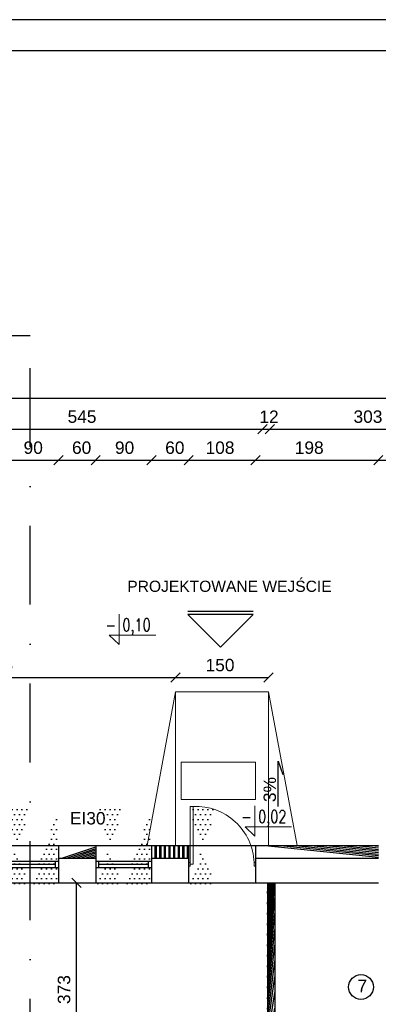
# Model space of a CAD drawing. Header units: millimetres. Extents: x 6528 to 149658, y 3342 to 12852.
# Tile 89 of 122: x 77693 to 78272, y 8598 to 10184. Entities that reach past the tile are written whole.
import ezdxf

# ---------------------------------------------------------------- set-up
doc = ezdxf.new("R2010")
doc.units = ezdxf.units.MM
doc.linetypes.add('DASHDOTX2', pattern=[50.8, 25.4, -12.7, 0, -12.7])
doc.layers.add('&_opisy_100', color=51, linetype='Continuous', lineweight=20)
doc.layers.add('inne', color=7, linetype='Continuous')
doc.layers.add('R-TAB', color=1, linetype='Continuous')
doc.styles.add('Romans', font='romans.shx', dxfattribs={"width": 0.75})
doc.styles.get("Standard").update_dxf_attribs({"font": 'arial.ttf'})
doc.dimstyles.new('ISO-25', dxfattribs={"dimtxt": 2.5, "dimasz": 2.5, "dimexe": 1.25, "dimexo": 0.625, "dimtad": 1, "dimtxsty": 'Standard', "dimcen": 2.5, "dimadec": 0, "dimazin": 0, "dimtfac": 1, "dimtmove": 0, "dimatfit": 3, "dimfxl": 1, "dimarcsym": 0})

# ---------------------------------------------------------------- blocks, each defined once
blk = doc.blocks.new('_Oblique')
at = {"color": 0, "linetype": 'ByBlock', "lineweight": -2}
blk.add_line((-0.5, -0.5), (0.5, 0.5), dxfattribs=at)
blk = doc.blocks.new('*D2613')
at = {"color": 0, "lineweight": -2, "transparency": 16777216}
blk.add_line((77539.85100691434, 9524.738408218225), (78084.85100691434, 9524.738408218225), dxfattribs=at)
at = {"layer": 'Defpoints', "color": 0, "transparency": 16777216}
for p in [(78084.85100691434, 9524.738408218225), (78084.85100691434, 8853.67060507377), (77539.85100691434, 8793.670604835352)]:
    blk.add_point(p, dxfattribs=at)
at = {"color": 0, "lineweight": -2, "transparency": 16777216, "xscale": 15, "yscale": 15, "zscale": 15, "rotation": 180}
blk.add_blockref('_Oblique', (77539.85100691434, 9524.738408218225), dxfattribs=at)
at = {"color": 0, "lineweight": -2, "transparency": 16777216, "xscale": 15, "yscale": 15, "zscale": 15}
blk.add_blockref('_Oblique', (78084.85100691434, 9524.738408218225), dxfattribs=at)
at = {"color": 0, "transparency": 16777216, "insert": (77793.81684224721, 9544.72840691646), "char_height": 20, "attachment_point": 5}
blk.add_mtext('545', dxfattribs=at)
blk = doc.blocks.new('*D2615')
at = {"color": 0, "lineweight": -2, "transparency": 16777216}
blk.add_line((77479.85100667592, 9574.738408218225), (79361.85100691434, 9574.738408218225), dxfattribs=at)
at = {"layer": 'Defpoints', "color": 0, "transparency": 16777216}
for p in [(79361.85100691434, 9574.738408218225), (77479.85100667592, 8853.67060507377), (79361.85100691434, 8853.67060507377)]:
    blk.add_point(p, dxfattribs=at)
at = {"color": 0, "lineweight": -2, "transparency": 16777216, "xscale": 15, "yscale": 15, "zscale": 15, "rotation": 180}
blk.add_blockref('_Oblique', (77479.85100667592, 9574.738408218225), dxfattribs=at)
at = {"color": 0, "lineweight": -2, "transparency": 16777216, "xscale": 15, "yscale": 15, "zscale": 15}
blk.add_blockref('_Oblique', (79361.85100691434, 9574.738408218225), dxfattribs=at)
at = {"color": 0, "transparency": 16777216, "insert": (78503.99978797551, 9594.72840691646), "char_height": 20, "attachment_point": 5}
blk.add_mtext('1882', dxfattribs=at)
blk = doc.blocks.new('*D2573')
at = {"color": 0, "lineweight": -2, "transparency": 16777216}
blk.add_line((77665.85100691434, 9474.738408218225), (77755.85100691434, 9474.738408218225), dxfattribs=at)
at = {"layer": 'Defpoints', "color": 0, "transparency": 16777216}
for p in [(77755.85100691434, 9474.738408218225), (77755.85100691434, 8853.670604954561), (77665.85100691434, 8793.670604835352)]:
    blk.add_point(p, dxfattribs=at)
at = {"color": 0, "lineweight": -2, "transparency": 16777216, "xscale": 15, "yscale": 15, "zscale": 15, "rotation": 180}
blk.add_blockref('_Oblique', (77665.85100691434, 9474.738408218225), dxfattribs=at)
at = {"color": 0, "lineweight": -2, "transparency": 16777216, "xscale": 15, "yscale": 15, "zscale": 15}
blk.add_blockref('_Oblique', (77755.85100691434, 9474.738408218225), dxfattribs=at)
at = {"color": 0, "transparency": 16777216, "insert": (77715.1343597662, 9494.72840691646), "char_height": 20, "attachment_point": 5}
blk.add_mtext('90', dxfattribs=at)
blk = doc.blocks.new('*D2574')
at = {"color": 0, "lineweight": -2, "transparency": 16777216}
blk.add_line((77755.85100691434, 9474.738408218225), (77815.85100691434, 9474.738408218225), dxfattribs=at)
at = {"layer": 'Defpoints', "color": 0, "transparency": 16777216}
for p in [(77815.85100691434, 9474.738408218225), (77755.85100691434, 8853.670604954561), (77815.85100691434, 8853.670604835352)]:
    blk.add_point(p, dxfattribs=at)
at = {"color": 0, "lineweight": -2, "transparency": 16777216, "xscale": 15, "yscale": 15, "zscale": 15, "rotation": 180}
blk.add_blockref('_Oblique', (77755.85100691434, 9474.738408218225), dxfattribs=at)
at = {"color": 0, "lineweight": -2, "transparency": 16777216, "xscale": 15, "yscale": 15, "zscale": 15}
blk.add_blockref('_Oblique', (77815.85100691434, 9474.738408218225), dxfattribs=at)
at = {"color": 0, "transparency": 16777216, "insert": (77793.21579520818, 9494.72840691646), "char_height": 20, "attachment_point": 5}
blk.add_mtext('60', dxfattribs=at)
blk = doc.blocks.new('*D2575')
at = {"color": 0, "lineweight": -2, "transparency": 16777216}
blk.add_line((77815.85100691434, 9474.738408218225), (77905.85100691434, 9474.738408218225), dxfattribs=at)
at = {"layer": 'Defpoints', "color": 0, "transparency": 16777216}
for p in [(77905.85100691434, 9474.738408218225), (77815.85100691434, 8853.670604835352), (77905.85100691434, 8853.67060507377)]:
    blk.add_point(p, dxfattribs=at)
at = {"color": 0, "lineweight": -2, "transparency": 16777216, "xscale": 15, "yscale": 15, "zscale": 15, "rotation": 180}
blk.add_blockref('_Oblique', (77815.85100691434, 9474.738408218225), dxfattribs=at)
at = {"color": 0, "lineweight": -2, "transparency": 16777216, "xscale": 15, "yscale": 15, "zscale": 15}
blk.add_blockref('_Oblique', (77905.85100691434, 9474.738408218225), dxfattribs=at)
at = {"color": 0, "transparency": 16777216, "insert": (77862.52293675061, 9494.72840691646), "char_height": 20, "attachment_point": 5}
blk.add_mtext('90', dxfattribs=at)
blk = doc.blocks.new('*D2576')
at = {"color": 0, "lineweight": -2, "transparency": 16777216}
blk.add_line((77905.85100691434, 9474.738408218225), (77965.85100691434, 9474.738408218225), dxfattribs=at)
at = {"layer": 'Defpoints', "color": 0, "transparency": 16777216}
for p in [(77965.85100691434, 9474.738408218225), (77905.85100691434, 8853.67060507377), (77965.85100691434, 8853.670605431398)]:
    blk.add_point(p, dxfattribs=at)
at = {"color": 0, "lineweight": -2, "transparency": 16777216, "xscale": 15, "yscale": 15, "zscale": 15, "rotation": 180}
blk.add_blockref('_Oblique', (77905.85100691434, 9474.738408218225), dxfattribs=at)
at = {"color": 0, "lineweight": -2, "transparency": 16777216, "xscale": 15, "yscale": 15, "zscale": 15}
blk.add_blockref('_Oblique', (77965.85100691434, 9474.738408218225), dxfattribs=at)
at = {"color": 0, "transparency": 16777216, "insert": (77943.54276340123, 9494.72840691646), "char_height": 20, "attachment_point": 5}
blk.add_mtext('60', dxfattribs=at)
blk = doc.blocks.new('*D2711')
at = {"color": 0, "lineweight": -2, "transparency": 16777216}
blk.add_line((77965.85100691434, 9474.738408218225), (78073.85100691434, 9474.738408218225), dxfattribs=at)
at = {"layer": 'Defpoints', "color": 0, "transparency": 16777216}
for p in [(78073.85100691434, 9474.738408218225), (77965.85100691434, 8853.670605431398), (78073.85100691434, 8853.670605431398)]:
    blk.add_point(p, dxfattribs=at)
at = {"color": 0, "lineweight": -2, "transparency": 16777216, "xscale": 15, "yscale": 15, "zscale": 15, "rotation": 180}
blk.add_blockref('_Oblique', (77965.85100691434, 9474.738408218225), dxfattribs=at)
at = {"color": 0, "lineweight": -2, "transparency": 16777216, "xscale": 15, "yscale": 15, "zscale": 15}
blk.add_blockref('_Oblique', (78073.85100691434, 9474.738408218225), dxfattribs=at)
at = {"color": 0, "transparency": 16777216, "insert": (78016.46115987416, 9494.72840691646), "char_height": 20, "attachment_point": 5}
blk.add_mtext('108', dxfattribs=at)
blk = doc.blocks.new('*D2712')
at = {"color": 0, "lineweight": -2, "transparency": 16777216}
blk.add_line((78073.85100691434, 9474.738408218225), (78271.85100691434, 9474.738408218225), dxfattribs=at)
at = {"layer": 'Defpoints', "color": 0, "transparency": 16777216}
for p in [(78271.85100691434, 9474.738408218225), (78073.85100691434, 8853.670605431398), (78271.85100691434, 8853.670605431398)]:
    blk.add_point(p, dxfattribs=at)
at = {"color": 0, "lineweight": -2, "transparency": 16777216, "xscale": 15, "yscale": 15, "zscale": 15, "rotation": 180}
blk.add_blockref('_Oblique', (78073.85100691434, 9474.738408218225), dxfattribs=at)
at = {"color": 0, "lineweight": -2, "transparency": 16777216, "xscale": 15, "yscale": 15, "zscale": 15}
blk.add_blockref('_Oblique', (78271.85100691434, 9474.738408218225), dxfattribs=at)
at = {"color": 0, "transparency": 16777216, "insert": (78160.33957760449, 9494.72840691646), "char_height": 20, "attachment_point": 5}
blk.add_mtext('198', dxfattribs=at)
blk = doc.blocks.new('*D2713')
at = {"color": 0, "lineweight": -2, "transparency": 16777216}
blk.add_line((78271.85100691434, 9474.738408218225), (78361.85100691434, 9474.738408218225), dxfattribs=at)
at = {"layer": 'Defpoints', "color": 0, "transparency": 16777216}
for p in [(78361.85100691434, 9474.738408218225), (78271.85100691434, 8853.67060507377), (78361.85100691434, 8853.670605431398)]:
    blk.add_point(p, dxfattribs=at)
at = {"color": 0, "lineweight": -2, "transparency": 16777216, "xscale": 15, "yscale": 15, "zscale": 15, "rotation": 180}
blk.add_blockref('_Oblique', (78271.85100691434, 9474.738408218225), dxfattribs=at)
at = {"color": 0, "lineweight": -2, "transparency": 16777216, "xscale": 15, "yscale": 15, "zscale": 15}
blk.add_blockref('_Oblique', (78361.85100691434, 9474.738408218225), dxfattribs=at)
at = {"color": 0, "transparency": 16777216, "insert": (78320.55841152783, 9494.72840691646), "char_height": 20, "attachment_point": 5}
blk.add_mtext('90', dxfattribs=at)
blk = doc.blocks.new('*D2724')
at = {"color": 0, "lineweight": -2, "transparency": 16777216}
blk.add_line((78084.85100691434, 9524.738408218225), (78096.85100691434, 9524.738408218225), dxfattribs=at)
at = {"layer": 'Defpoints', "color": 0, "transparency": 16777216}
for p in [(78096.85100691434, 9524.738408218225), (78084.85100691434, 8853.67060507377), (78096.85100691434, 8853.670605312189)]:
    blk.add_point(p, dxfattribs=at)
at = {"color": 0, "lineweight": -2, "transparency": 16777216, "xscale": 15, "yscale": 15, "zscale": 15, "rotation": 180}
blk.add_blockref('_Oblique', (78084.85100691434, 9524.738408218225), dxfattribs=at)
at = {"color": 0, "lineweight": -2, "transparency": 16777216, "xscale": 15, "yscale": 15, "zscale": 15}
blk.add_blockref('_Oblique', (78096.85100691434, 9524.738408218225), dxfattribs=at)
at = {"color": 0, "transparency": 16777216, "insert": (78095.4905702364, 9544.72840691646), "char_height": 20, "attachment_point": 5}
blk.add_mtext('12', dxfattribs=at)
blk = doc.blocks.new('*D2725')
at = {"color": 0, "lineweight": -2, "transparency": 16777216}
blk.add_line((78096.85100691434, 9524.738408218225), (78399.85100691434, 9524.738408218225), dxfattribs=at)
at = {"layer": 'Defpoints', "color": 0, "transparency": 16777216}
for p in [(78399.85100691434, 9524.738408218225), (78096.85100691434, 8853.67060507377), (78399.85100691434, 8793.670604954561)]:
    blk.add_point(p, dxfattribs=at)
at = {"color": 0, "lineweight": -2, "transparency": 16777216, "xscale": 15, "yscale": 15, "zscale": 15, "rotation": 180}
blk.add_blockref('_Oblique', (78096.85100691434, 9524.738408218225), dxfattribs=at)
at = {"color": 0, "lineweight": -2, "transparency": 16777216, "xscale": 15, "yscale": 15, "zscale": 15}
blk.add_blockref('_Oblique', (78399.85100691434, 9524.738408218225), dxfattribs=at)
at = {"color": 0, "transparency": 16777216, "insert": (78255.1194059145, 9544.72840691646), "char_height": 20, "attachment_point": 5}
blk.add_mtext('303', dxfattribs=at)
blk = doc.blocks.new('*D2940')
at = {"color": 0, "lineweight": -2, "transparency": 16777216}
blk.add_line((77784.84413211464, 8420.670604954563), (77784.84413211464, 8793.670605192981), dxfattribs=at)
at = {"layer": 'Defpoints', "color": 0, "transparency": 16777216}
for p in [(77784.84413211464, 8793.670605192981), (78084.85100691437, 8793.670605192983), (78096.85100691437, 8420.670604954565)]:
    blk.add_point(p, dxfattribs=at)
at = {"color": 0, "lineweight": -2, "transparency": 16777216, "xscale": 15, "yscale": 15, "zscale": 15}
for p, rotation in [((77784.84413211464, 8793.670605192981), 90), ((77784.84413211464, 8420.670604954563), 270)]:
    blk.add_blockref('_Oblique', p, dxfattribs=dict(at, rotation=rotation))
at = {"color": 0, "transparency": 16777216, "insert": (77764.85412662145, 8621.821001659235), "char_height": 20, "attachment_point": 5, "rotation": 90}
blk.add_mtext('373', dxfattribs=at)
blk = doc.blocks.new('*D2970')
at = {"color": 0, "lineweight": -2, "transparency": 16777216}
blk.add_line((77551.15054576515, 8853.670604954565), (77551.15054576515, 9101.670605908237), dxfattribs=at)
at = {"layer": 'Defpoints', "color": 0, "transparency": 16777216}
for p in [(77551.15054576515, 9101.670605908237), (77944.85100667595, 9101.670605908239), (77779.00410931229, 8853.670604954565)]:
    blk.add_point(p, dxfattribs=at)
at = {"color": 0, "lineweight": -2, "transparency": 16777216, "xscale": 15, "yscale": 15, "zscale": 15}
for p, rotation in [((77551.15054576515, 9101.670605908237), 90), ((77551.15054576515, 8853.670604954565), 270)]:
    blk.add_blockref('_Oblique', p, dxfattribs=dict(at, rotation=rotation))
at = {"color": 0, "transparency": 16777216, "insert": (77531.16053741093, 8980.36350990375), "char_height": 20, "attachment_point": 5, "rotation": 90}
blk.add_mtext('248', dxfattribs=at)
blk = doc.blocks.new('*D3018')
at = {"color": 0, "lineweight": -2, "transparency": 16777216}
blk.add_line((77944.85100667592, 9124.483462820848), (78094.85100715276, 9124.483462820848), dxfattribs=at)
at = {"layer": 'Defpoints', "color": 0, "transparency": 16777216}
for p in [(78094.85100715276, 9124.483462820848), (77944.85100667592, 9101.670605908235), (78094.85100715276, 9101.670605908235)]:
    blk.add_point(p, dxfattribs=at)
at = {"color": 0, "lineweight": -2, "transparency": 16777216, "xscale": 15, "yscale": 15, "zscale": 15, "rotation": 180}
blk.add_blockref('_Oblique', (77944.85100667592, 9124.483462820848), dxfattribs=at)
at = {"color": 0, "lineweight": -2, "transparency": 16777216, "xscale": 15, "yscale": 15, "zscale": 15}
blk.add_blockref('_Oblique', (78094.85100715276, 9124.483462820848), dxfattribs=at)
at = {"color": 0, "transparency": 16777216, "insert": (78016.46115987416, 9144.473461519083), "char_height": 20, "attachment_point": 5}
blk.add_mtext('150', dxfattribs=at)
blk = doc.blocks.new('*D3019')
at = {"color": 0, "lineweight": -2, "transparency": 16777216}
blk.add_line((77479.85100691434, 9124.483462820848), (77944.85100667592, 9124.483462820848), dxfattribs=at)
at = {"layer": 'Defpoints', "color": 0, "transparency": 16777216}
for p in [(77944.85100667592, 9124.483462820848), (77944.85100667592, 9101.670605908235), (77479.85100691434, 8853.67060507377)]:
    blk.add_point(p, dxfattribs=at)
at = {"color": 0, "lineweight": -2, "transparency": 16777216, "xscale": 15, "yscale": 15, "zscale": 15, "rotation": 180}
blk.add_blockref('_Oblique', (77479.85100691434, 9124.483462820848), dxfattribs=at)
at = {"color": 0, "lineweight": -2, "transparency": 16777216, "xscale": 15, "yscale": 15, "zscale": 15}
blk.add_blockref('_Oblique', (77944.85100667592, 9124.483462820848), dxfattribs=at)
at = {"color": 0, "transparency": 16777216, "insert": (77659.22428672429, 9144.473461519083), "char_height": 20, "attachment_point": 5}
blk.add_mtext('465', dxfattribs=at)

msp = doc.modelspace()

# ---------------------------------------------------------------- hatches: boundary and pattern name
h = msp.add_hatch()
h.set_pattern_fill('DOTS', color=256, scale=5)
h.set_pattern_definition([(0, (-1177788295.729524, -935731374.6151186), (3.96875, 7.9375), [0, -7.9375])])
h.paths.add_polyline_path([(77755.85100691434, 8853.670604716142), (77710.06009428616, 8853.670604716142), (77710.27312843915, 8828.670604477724), (77755.85100691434, 8828.670604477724)])
h.paths.add_polyline_path([(77755.85100691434, 8818.670604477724), (77710.35834233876, 8818.670604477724), (77710.57137649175, 8793.670604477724), (77755.85100691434, 8793.670604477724)])
h.paths.add_polyline_path([(77710.35834233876, 8818.670604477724), (77665.85100691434, 8818.670604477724), (77665.85100691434, 8793.670604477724), (77710.57137649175, 8793.670604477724)])
h.paths.add_polyline_path([(77710.06009428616, 8853.670604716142), (77665.85100691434, 8853.670604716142), (77665.85100691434, 8828.670604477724), (77710.27312843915, 8828.670604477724)])
h = msp.add_hatch()
h.set_pattern_fill('ANSI37', color=256, scale=5)
h.set_pattern_definition([(45, (-1177784256.190767, -935731374.6151185), (-11.22532015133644, 11.22532015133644), []), (135, (-1177784256.190767, -935731374.6151185), (-11.22532015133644, -11.22532015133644), [])])
h.paths.add_polyline_path([(77815.85100691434, 8853.670604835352), (77755.85100691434, 8853.670604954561), (77755.85100691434, 8833.67060507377), (77815.85100691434, 8833.67060507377)])
h.paths.add_polyline_path([(77965.85100691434, 8853.67060507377), (77905.85100691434, 8853.670604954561), (77905.85100691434, 8833.67060507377), (77965.85100691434, 8833.67060519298)])
h.paths.add_polyline_path([(78271.85100691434, 8853.67060507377), (78073.85100691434, 8853.67060507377), (78073.85100691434, 8833.67060519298), (78271.85100691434, 8833.670604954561)])
h.paths.add_polyline_path([(78471.85100691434, 8853.670604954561), (78361.85100691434, 8853.67060507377), (78361.85100691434, 8833.670604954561), (78471.85100691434, 8833.670604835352)])
h.paths.add_polyline_path([(78776.85100691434, 8853.670604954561), (78561.85100691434, 8853.670604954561), (78561.85100691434, 8833.670604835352), (78776.85100691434, 8833.670604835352)])
h.paths.add_polyline_path([(78926.85100691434, 8853.670604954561), (78866.85100691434, 8853.670604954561), (78866.85100691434, 8833.670604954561), (78926.85100691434, 8833.670604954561)])
h.paths.add_polyline_path([(79076.85100691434, 8853.670604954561), (79016.85100691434, 8853.670604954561), (79016.85100691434, 8833.670604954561), (79076.85100691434, 8833.670604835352)])
h.paths.add_polyline_path([(79361.85100691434, 8853.67060507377), (79166.85100691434, 8853.670604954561), (79166.85100691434, 8833.670604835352), (79341.85100691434, 8833.670604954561), (79341.85100691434, 8768.670604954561), (79361.85100691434, 8768.670604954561)])
h = msp.add_hatch()
h.set_pattern_fill('DOTS', color=256, scale=5)
h.set_pattern_definition([(0, (-1177788145.729524, -935731374.6151186), (3.96875, 7.9375), [0, -7.9375])])
h.paths.add_polyline_path([(77905.85100691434, 8853.670604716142), (77860.06009428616, 8853.670604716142), (77860.27312843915, 8828.670604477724), (77905.85100691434, 8828.670604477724)])
h.paths.add_polyline_path([(77905.85100691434, 8818.670604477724), (77860.35834233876, 8818.670604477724), (77860.57137649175, 8793.670604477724), (77905.85100691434, 8793.670604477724)])
h.paths.add_polyline_path([(77860.35834233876, 8818.670604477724), (77815.85100691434, 8818.670604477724), (77815.85100691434, 8793.670604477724), (77860.57137649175, 8793.670604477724)])
h.paths.add_polyline_path([(77860.06009428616, 8853.670604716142), (77815.85100691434, 8853.670604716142), (77815.85100691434, 8828.670604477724), (77860.27312843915, 8828.670604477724)])
h = msp.add_hatch()
h.set_pattern_fill('DOTS', color=256, scale=5)
h.set_pattern_definition([(0, (-1177787995.729524, -935731374.6151186), (3.96875, 7.9375), [0, -7.9375])])
h.paths.add_polyline_path([(78073.85100691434, 8853.670604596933), (78010.06009428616, 8853.670604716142), (78010.27312843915, 8828.670604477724), (78073.85100691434, 8828.670604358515)])
h.paths.add_polyline_path([(78073.85100691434, 8818.670604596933), (78010.35834233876, 8818.670604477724), (78010.57137649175, 8793.670604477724), (78073.85100691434, 8793.670604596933)])
h.paths.add_polyline_path([(78010.35834233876, 8818.670604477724), (77965.85100691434, 8818.670604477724), (77965.85100691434, 8793.670604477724), (78010.57137649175, 8793.670604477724)])
h.paths.add_polyline_path([(78010.06009428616, 8853.670604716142), (77965.85100691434, 8853.670604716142), (77965.85100691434, 8828.670604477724), (78010.27312843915, 8828.670604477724)])
h = msp.add_hatch()
h.set_pattern_fill('ANSI31', color=256, scale=5)
h.set_pattern_definition([(45, (-1177784248.190767, -935731374.6151185), (-11.22532015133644, 11.22532015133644), [])])
h.paths.add_polyline_path([(78754.85100739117, 8793.67060507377), (78742.85100739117, 8793.67060507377), (78742.85100739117, 8778.67059672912), (78745.85100739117, 8778.67059672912), (78745.85100739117, 8778.67059684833), (78751.85100739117, 8778.67059684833), (78754.85100739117, 8778.67059684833)])
h.paths.add_polyline_path([(78746.85100739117, 8678.67059684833), (78734.85100739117, 8678.67059672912), (78734.85100739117, 8598.670604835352), (78426.85100691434, 8598.670604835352), (78426.85100691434, 8695.187343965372), (78426.85100691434, 8793.670604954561), (78399.85100691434, 8793.670604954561), (78399.85100691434, 8691.670604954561), (78399.85100691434, 8420.670604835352), (78426.85100691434, 8420.670604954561), (78426.85100691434, 8586.670604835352), (78734.85100739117, 8586.670604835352), (78734.85100739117, 8420.670604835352), (78734.85100739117, 8383.670604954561), (78746.85100739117, 8383.670604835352)])
h.paths.add_polyline_path([(78734.85100739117, 8420.670604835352), (78554.85100691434, 8420.670604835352), (78554.85100691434, 8408.670604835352), (78734.85100739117, 8408.670604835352)], flags=17)
h.paths.add_polyline_path([(78446.85100691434, 8420.670604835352), (78379.85100691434, 8420.67060507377), (78379.85100691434, 8408.670604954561), (78446.85100691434, 8408.670604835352)])
h.paths.add_polyline_path([(78279.85100691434, 8420.670604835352), (78104.85100691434, 8420.670604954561), (78104.85100691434, 8408.670604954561), (78279.85100691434, 8408.670604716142)])
h.paths.add_polyline_path([(78104.85100691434, 8793.670604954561), (78092.85100691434, 8793.670604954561), (78092.85100691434, 8383.670604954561), (78104.85100691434, 8383.67060507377)])
h.paths.add_polyline_path([(78092.85100691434, 8283.670604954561), (78092.85100691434, 8243.670604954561), (78104.85100691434, 8243.670604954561), (78104.85100715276, 8283.67060507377)])

# ---------------------------------------------------------------- linework, layer by layer
at = {"layer": '&_opisy_100', "color": 0}
for points in [[(77853.87393014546, 9226.69078744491), (77853.87393014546, 9177.693871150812), (77837.81078570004, 9192.726968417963), (77912.68168847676, 9192.726968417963)], [(78072.84567349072, 8917.905028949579), (78072.84567349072, 8868.908112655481), (78056.7825290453, 8883.941209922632), (78131.65343182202, 8883.941209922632)]]:
    msp.add_lwpolyline(points, dxfattribs=at)
at = {"color": 2}
msp.add_line((83458.50524633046, 10184.37950218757), (76818.50524633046, 10184.37950218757), dxfattribs=at)
for p, q in [((83408.50524633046, 10134.37950230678), (76868.50524633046, 10134.37950218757)), ((78110.45743982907, 8916.745112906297), (78110.45743982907, 8989.7897524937)), ((78110.45743982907, 8989.7897524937), (78117.69125597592, 8968.493946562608)), ((77665.85100691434, 8853.67060507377), (77755.85100691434, 8853.67060507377)), ((77815.85100691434, 8853.67060507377), (77905.85100691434, 8853.67060507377)), ((77965.85100691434, 8853.670605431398), (78073.85100691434, 8853.670605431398)), ((77665.85100691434, 8828.670604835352), (77755.85100691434, 8828.670604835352)), ((77670.85100691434, 8823.670604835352), (77750.85100691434, 8823.670604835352)), ((77750.85100691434, 8818.670604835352), (77750.85100691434, 8828.670604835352)), ((77815.85100691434, 8828.670604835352), (77905.85100691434, 8828.670604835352)), ((77820.85100691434, 8818.670604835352), (77820.85100691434, 8828.670604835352)), ((77820.85100691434, 8823.670604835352), (77900.85100691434, 8823.670604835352)), ((77900.85100691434, 8818.670604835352), (77900.85100691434, 8828.670604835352)), ((77965.85100691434, 8826.670604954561), (77965.85100691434, 8820.670604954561)), ((77665.85100691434, 8818.670604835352), (77755.85100691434, 8818.670604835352)), ((77815.85100691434, 8818.670604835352), (77905.85100691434, 8818.670604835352)), ((77815.85100691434, 8818.670604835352), (77820.85100691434, 8818.670604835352)), ((77665.85100691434, 8793.670604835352), (77755.85100691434, 8793.670604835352)), ((77755.85100667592, 8793.670604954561), (77815.85100691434, 8793.670604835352)), ((77815.85100691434, 8793.670604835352), (77905.85100691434, 8793.670604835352)), ((77905.85100691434, 8793.670604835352), (77965.85100691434, 8793.670604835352)), ((77965.85100691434, 8793.67060519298), (78073.85100691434, 8793.670604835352)), ((78073.85100691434, 8793.67060519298), (78084.85100691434, 8793.670604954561))]:
    msp.add_line(p, q)
at = {"linetype": 'DASHDOTX2', "lineweight": 30, "ltscale": 5}
msp.add_line((77710.23664443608, 7717.394150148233), (77710.23664443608, 9675.028612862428), dxfattribs=at)
at = {"lineweight": 0}
for p, q in [((77944.85100667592, 9101.670605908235), (77899.06009404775, 8853.670605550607)), ((77944.85100667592, 8853.670605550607), (77944.85100667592, 9101.670605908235)), ((78094.85100715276, 8853.670605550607), (78094.85100715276, 9101.670605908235)), ((78094.85100715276, 9101.670605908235), (78140.64191978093, 8853.670605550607)), ((77953.50722401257, 8988.243661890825), (78073.50722401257, 8988.243661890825)), ((77953.50722401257, 8928.243661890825), (77953.50722401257, 8988.243661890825)), ((78073.50722401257, 8988.243661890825), (78073.50722401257, 8928.243661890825)), ((78073.50722401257, 8928.243661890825), (77953.50722401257, 8928.243661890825))]:
    msp.add_line(p, q, dxfattribs=at)
at = {"lineweight": 20}
for p, q in [((78094.85100572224, 9101.670605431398), (77944.85100667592, 9101.670605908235)), ((77968.35100691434, 8826.670604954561), (77968.35100691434, 8916.670604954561)), ((77968.35100691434, 8916.670604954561), (77973.35100691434, 8916.670604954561)), ((77973.35100691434, 8916.670604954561), (77973.35100691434, 8823.670604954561)), ((77968.35100691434, 8826.670604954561), (77965.85100691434, 8826.670604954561)), ((77968.35100691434, 8820.670604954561), (77965.85100691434, 8820.670604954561)), ((77968.35100691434, 8823.670604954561), (77968.35100691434, 8826.670604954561)), ((77968.35100691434, 8823.670604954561), (77973.35100691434, 8823.670604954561)), ((77968.35100691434, 8823.670604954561), (77968.35100691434, 8820.670604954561)), ((78071.35100691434, 8823.670604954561), (78071.35100691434, 8826.670604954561)), ((78071.35100691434, 8826.670604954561), (78073.85100691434, 8826.670604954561)), ((78071.35100691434, 8823.670604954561), (78071.35100691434, 8820.670604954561)), ((78071.35100691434, 8820.670604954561), (78073.85100691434, 8820.670604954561))]:
    msp.add_line(p, q, dxfattribs=at)
at = {"lineweight": 30}
for p, q in [((77755.85100691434, 8853.67060507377), (77755.85100691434, 8793.670604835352)), ((77755.85100691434, 8853.670604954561), (77815.85100691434, 8853.670604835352)), ((77815.85100691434, 8853.67060507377), (77815.85100691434, 8793.670604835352)), ((77905.85100715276, 8853.670604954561), (77965.85100715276, 8853.67060507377)), ((77905.85100691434, 8853.67060507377), (77905.85100691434, 8793.670604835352)), ((77965.85100691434, 8853.67060507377), (77965.85100691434, 8793.670604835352)), ((78073.85100691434, 8853.67060507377), (78271.85100691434, 8853.67060507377)), ((78073.85100691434, 8853.67060507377), (78073.85100691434, 8793.670604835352)), ((77755.85100667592, 8833.67060507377), (77815.85100691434, 8833.67060507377)), ((77905.85100715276, 8833.67060507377), (77965.85100691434, 8833.67060519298)), ((78073.85100691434, 8833.67060519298), (78271.85100667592, 8833.670604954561)), ((77755.85100691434, 8793.67060507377), (77815.85100691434, 8793.67060507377)), ((77755.85100691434, 8793.67060507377), (77815.85100691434, 8793.67060507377)), ((77905.85100715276, 8793.67060507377), (77965.85100691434, 8793.67060519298)), ((77905.85100715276, 8793.67060507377), (77965.85100691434, 8793.67060519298)), ((78073.85100691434, 8793.670605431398), (78271.85100667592, 8793.67060507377)), ((78073.85100691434, 8793.670605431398), (78271.85100667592, 8793.67060507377)), ((78092.85100691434, 8793.670604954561), (78092.85100691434, 8383.670604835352)), ((78104.85100691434, 8793.670604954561), (78104.85100691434, 8383.670604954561))]:
    msp.add_line(p, q, dxfattribs=at)
msp.add_circle((78243.86889546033, 8625.882106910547), 20)
at = {"lineweight": 20}
msp.add_arc((77977.58707850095, 8822.927660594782), 93.83860577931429, 2.285960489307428, 92.58733542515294, dxfattribs=at)
at = {"layer": 'inne', "lineweight": 30}
for p, q in [((77710.23664443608, 9675.028612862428), (77656.38801329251, 9675.028612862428)), ((78069.66076867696, 9230.893589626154), (77964.4123155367, 9230.893589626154)), ((78017.03654210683, 9173.269363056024), (77964.4123155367, 9225.893589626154)), ((78069.66076867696, 9225.893589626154), (77964.4123155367, 9225.893589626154)), ((78017.03654210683, 9173.269363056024), (78069.66076867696, 9225.893589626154))]:
    msp.add_line(p, q, dxfattribs=at)

# ---------------------------------------------------------------- texts
at = {"layer": '&_opisy_100', "color": 0, "char_height": 20.25, "width": 420.6382812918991, "attachment_point": 1, "rotation": 359.99999780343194, "style": 'Romans'}
for s, insert in [('\\A1;- 0,10', (77831.68721358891, 9219.385529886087)), ('\\A1;- 0,02', (78050.65895693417, 8910.599771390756))]:
    msp.add_mtext(s, dxfattribs=dict(at, insert=insert))
at = {"attachment_point": 1}
for s, width, insert, char_height in [('\\pi137.23041;PROJEKTOWANE WEJŚCIE', 600.8919314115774, (77729.63226812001, 9280.535197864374), 18), ('7', 68.36028754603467, (78238.1110812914, 8637.506000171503), 20)]:
    msp.add_mtext_dynamic_manual_height_columns(s, width=width, gutter_width=12.5, heights=[0], dxfattribs=dict(at, insert=insert, char_height=char_height))
at = {"lineweight": 20, "insert": (78086.67809479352, 8923.80460406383), "char_height": 20, "attachment_point": 1, "rotation": 89.99999999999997}
msp.add_mtext_dynamic_manual_height_columns('\\pt0,20;3%', width=98.90418893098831, gutter_width=12.5, heights=[0], dxfattribs=at)
at = {"color": 1, "insert": (77774.31726186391, 8907.806047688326), "char_height": 20, "attachment_point": 1}
msp.add_mtext_dynamic_manual_height_columns('EI30', width=37.211574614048, gutter_width=12.5, heights=[0], dxfattribs=at)
at = {"layer": 'R-TAB', "color": 0, "ltscale": 24, "insert": (71354.34255116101, 9964.201973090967), "char_height": 75, "width": 2065.84350681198, "attachment_point": 1}
msp.add_mtext('\\pi448.60218;RZUT NADPROŻY 1:100', dxfattribs=at)

# ---------------------------------------------------------------- dimensions: what is measured, and where the dimension line sits
for base, p1, p2, picture, middle in [((79361.85100691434, 9574.738408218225), (77479.85100667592, 8853.67060507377), (79361.85100691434, 8853.67060507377), '*D2615', (78503.99978797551, 9594.72840691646)), ((78084.85100691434, 9524.738408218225), (77539.85100691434, 8793.670604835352), (78084.85100691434, 8853.67060507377), '*D2613', (77793.81684224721, 9544.72840691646)), ((78096.85100691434, 9524.738408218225), (78084.85100691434, 8853.67060507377), (78096.85100691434, 8853.670605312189), '*D2724', (78095.4905702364, 9544.72840691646)), ((78399.85100691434, 9524.738408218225), (78096.85100691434, 8853.67060507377), (78399.85100691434, 8793.670604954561), '*D2725', (78255.1194059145, 9544.72840691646)), ((77755.85100691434, 9474.738408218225), (77665.85100691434, 8793.670604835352), (77755.85100691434, 8853.670604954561), '*D2573', (77715.1343597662, 9494.72840691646)), ((77815.85100691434, 9474.738408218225), (77755.85100691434, 8853.670604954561), (77815.85100691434, 8853.670604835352), '*D2574', (77793.21579520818, 9494.72840691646)), ((77905.85100691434, 9474.738408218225), (77815.85100691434, 8853.670604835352), (77905.85100691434, 8853.67060507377), '*D2575', (77862.52293675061, 9494.72840691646)), ((77965.85100691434, 9474.738408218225), (77905.85100691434, 8853.67060507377), (77965.85100691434, 8853.670605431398), '*D2576', (77943.54276340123, 9494.72840691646)), ((78073.85100691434, 9474.738408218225), (77965.85100691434, 8853.670605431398), (78073.85100691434, 8853.670605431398), '*D2711', (78016.46115987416, 9494.72840691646)), ((78271.85100691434, 9474.738408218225), (78073.85100691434, 8853.670605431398), (78271.85100691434, 8853.670605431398), '*D2712', (78160.33957760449, 9494.72840691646)), ((78361.85100691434, 9474.738408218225), (78271.85100691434, 8853.67060507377), (78361.85100691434, 8853.670605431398), '*D2713', (78320.55841152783, 9494.72840691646)), ((77944.85100667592, 9124.483462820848), (77479.85100691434, 8853.67060507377), (77944.85100667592, 9101.670605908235), '*D3019', (77659.22428672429, 9144.473461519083)), ((78094.85100715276, 9124.483462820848), (77944.85100667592, 9101.670605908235), (78094.85100715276, 9101.670605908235), '*D3018', (78016.46115987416, 9144.473461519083))]:
    dim = msp.add_linear_dim(base=base, p1=p1, p2=p2, dimstyle='ISO-25', override={"dimtxt": 20, "dimasz": 15, "dimblk1": 'Oblique', "dimblk2": 'Oblique', "dimsah": 1, "dimse1": 1, "dimse2": 1, "dimtmove": 2})
    dim.commit()
    dim.dimension.update_dxf_attribs({"geometry": picture, "text_midpoint": middle, "dimtype": 160})
for base, p1, p2, picture, middle in [((77551.15054576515, 9101.670605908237), (77779.00410931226, 8853.670604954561), (77944.85100667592, 9101.670605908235), '*D2970', (77531.16053741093, 8980.36350990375)), ((77784.84413211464, 8793.670605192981), (78096.85100691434, 8420.670604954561), (78084.85100691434, 8793.67060519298), '*D2940', (77764.85412662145, 8621.821001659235))]:
    dim = msp.add_linear_dim(base=base, p1=p1, p2=p2, angle=90, dimstyle='ISO-25', override={"dimtxt": 20, "dimasz": 15, "dimblk1": 'Oblique', "dimblk2": 'Oblique', "dimsah": 1, "dimse1": 1, "dimse2": 1, "dimtmove": 2})
    dim.commit()
    dim.dimension.update_dxf_attribs({"geometry": picture, "text_midpoint": middle, "dimtype": 160})

doc.saveas('drawing.dxf')
